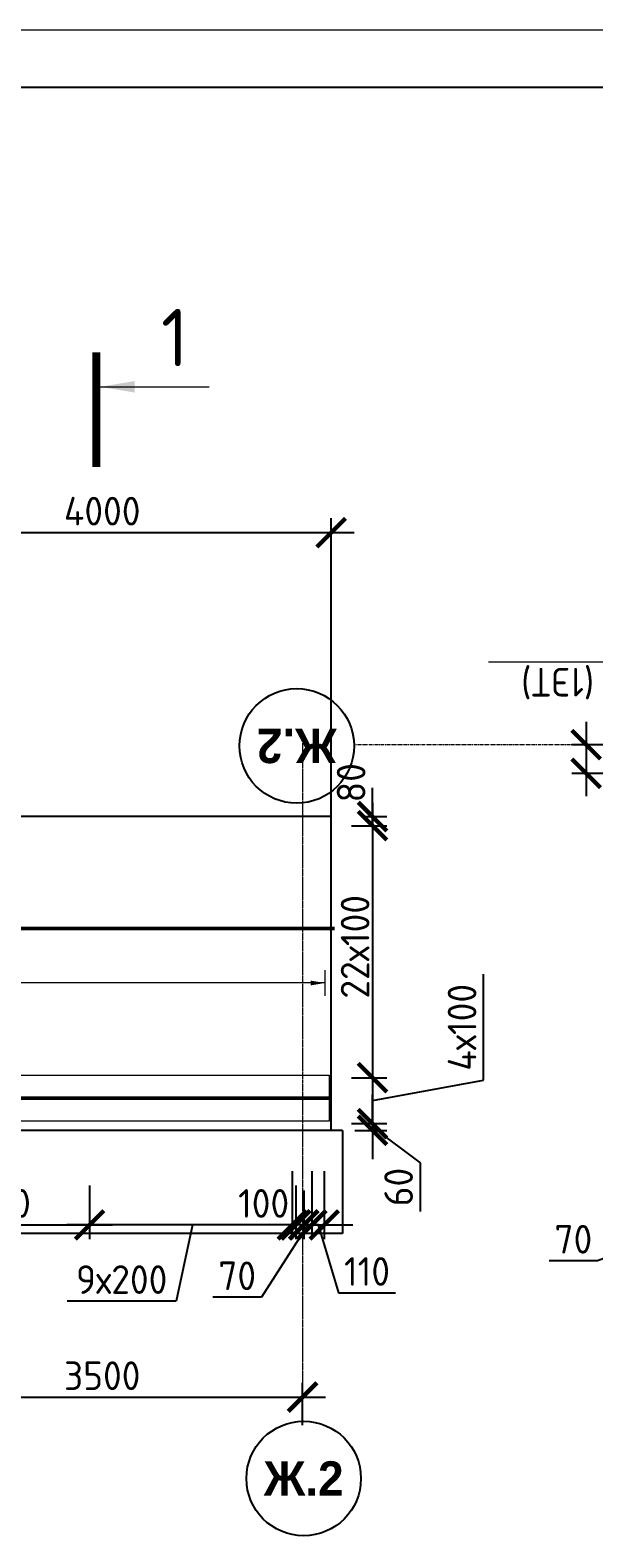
# Model space of a CAD drawing. Header units: millimetres. Extents: x 376598 to 1249954, y -318491 to -22134.
# Tile 217 of 256: x 600598 to 605521, y -35295 to -22134. Entities that reach past the tile are written whole.
import ezdxf
from ezdxf import colors
from ezdxf.entities.mleader import LeaderData, LeaderLine
from ezdxf.enums import TextEntityAlignment as Align
from ezdxf.math import Vec2, Vec3

# ---------------------------------------------------------------- set-up
doc = ezdxf.new("R2010")
doc.units = ezdxf.units.MM
doc.set_wipeout_variables(frame=1)
for name, pattern in [('______5', [1100, 800, -100, 100, -100]), ('________', [0]), ('осевая', [50.8, 31.75, -6.35, 6.35, -6.35])]:
    doc.linetypes.add(name, pattern=pattern)
for name, color, linetype, lineweight in [('Standard', 7, 'Continuous', 25), ('АрмСтер', 2, 'Continuous', 50), ('Оси', 40, '______5', 18), ('подоснова', 151, 'Continuous', 5), ('РАЗМЕРЫ', 1, 'Continuous', 9), ('ТОНКИЕ', 7, 'Continuous', 9), ('Узлы', 7, 'Continuous', 0)]:
    doc.layers.add(name, color=color, linetype=linetype, lineweight=lineweight)
doc.layers.add('АрмСтер_атрибуты', color=2, linetype='Continuous', lineweight=0, plot=False)
doc.layers.add('ТОЛСТЫЕ_ОСНОВНЫЕ', color=6, linetype='Continuous')
doc.styles.add('Century Gothic', font='GOTHIC.TTF')
doc.styles.add('GOST-2.304_Type-B', font='GOST_Common.ttf')
doc.styles.get("Standard").update_dxf_attribs({"font": 'arial.ttf'})
doc.styles.add('Аннотативный', font='arial.ttf')
doc.dimstyles.new('СПДС', dxfattribs={"dimscale": 100, "dimtxt": 2.5, "dimasz": 2.5, "dimexe": 1.25, "dimexo": 0, "dimtad": 1, "dimdec": 0, "dimtxsty": 'GOST-2.304_Type-B', "dimblk": 'ARCHTICK', "dimcen": 2.5, "dimdle": 2, "dimadec": 0, "dimazin": 2, "dimtfac": 0.75, "dimtdec": 0, "dimtmove": 1, "dimatfit": 3, "dimfxl": 1, "dimtolj": 1, "dimarcsym": 1})

# ---------------------------------------------------------------- blocks, each defined once
blk = doc.blocks.new('NSY101')
at = {"color": 0, "linetype": 'ByBlock', "lineweight": -2}
blk.add_circle((0, 0), 50, dxfattribs=at)
blk = doc.blocks.new('_ArchTick')
at = {"color": 0, "linetype": 'ByBlock', "const_width": 0.15}
blk.add_lwpolyline([(-0.5, -0.5), (0.5, 0.5)], dxfattribs=at)
blk = doc.blocks.new('*D2006')
at = {"layer": 'DEFPOINTS', "color": 0, "lineweight": 0, "transparency": 16777216}
for p in [(602977, -34067), (599477, -34300), (602977, -34313)]:
    blk.add_point(p, dxfattribs=at)
at = {"layer": 'РАЗМЕРЫ', "color": 0, "lineweight": -2, "transparency": 16777216}
for p, q in [((599477, -34300), (599477, -33942)), ((602977, -34313), (602977, -33942)), ((599277, -34067), (603177, -34067))]:
    blk.add_line(p, q, dxfattribs=at)
at = {"layer": 'РАЗМЕРЫ', "color": 0, "lineweight": -2, "transparency": 16777216, "xscale": 250, "yscale": 250, "zscale": 250, "rotation": 180}
blk.add_blockref('_ArchTick', (599477, -34067), dxfattribs=at)
at = {"layer": 'РАЗМЕРЫ', "color": 0, "lineweight": -2, "transparency": 16777216, "xscale": 250, "yscale": 250, "zscale": 250}
blk.add_blockref('_ArchTick', (602977, -34067), dxfattribs=at)
at = {"layer": 'РАЗМЕРЫ', "color": 0, "lineweight": 0, "transparency": 16777216, "insert": (601227, -33880), "char_height": 250, "attachment_point": 5, "style": 'GOST-2.304_Type-B'}
blk.add_mtext('\\A1;3500', dxfattribs=at)
blk = doc.blocks.new('*U58')
at = {"layer": 'ТОЛСТЫЕ_ОСНОВНЫЕ', "color": 6}
blk.add_lwpolyline([(20, 5), (1256, 5), (1256, 589), (20, 589)], close=True, dxfattribs=at)
at = {"layer": 'ТОНКИЕ'}
blk.add_lwpolyline([(0, 0), (1261, 0), (1261, 594), (0, 594)], close=True, dxfattribs=at)
blk = doc.blocks.new('*U148')
at = {"layer": 'РАЗМЕРЫ'}
for p, q in [((112, 200), (-112, 200)), ((112, -200), (-112, -200))]:
    blk.add_line(p, q, dxfattribs=at)
at = {"layer": 'РАЗМЕРЫ', "ltscale": 15}
blk.add_line((0, -200), (0, 200), dxfattribs=at)
at = {"layer": 'РАЗМЕРЫ'}
for points in [[(0, 200), (21, 75), (-21, 75)], [(0, -200), (21, -75), (-21, -75)]]:
    blk.add_solid(points, dxfattribs=at)
at = {"layer": 'АрмСтер_атрибуты', "color": 215, "ltscale": 15, "style": 'Аннотативный'}
for s, p in [('шаг', (51, -194)), ('n=', (51, -285)), ('Lр=', (50, -368))]:
    blk.add_text(s, height=50, dxfattribs=at).set_placement(p)
at = {"layer": 'АрмСтер_атрибуты', "flags": 9}
for tag, p in [('ОБОЗНАЧЕНИЕ', (3806, 4676)), ('МАССА', (3806, 4790))]:
    blk.add_attdef(tag, p, '', height=75, dxfattribs=at)
at = {"layer": 'АрмСтер_атрибуты', "style": 'Аннотативный', "flags": 8}
blk.add_attdef('ПОЗ', (110, 30), '', height=75, dxfattribs=at)
at = {"layer": 'АрмСтер_атрибуты', "color": 215, "style": 'Аннотативный'}
for tag, p, flags in [('КОЛ', (138, -285), 8), ('ШАГ', (191, -194), 10), ('ШИРИНА', (173, -368), 8)]:
    blk.add_attdef(tag, p, '', height=50, dxfattribs=dict(at, flags=flags))
at = {"linetype": 'Continuous', "lineweight": 0}
blk.add_wipeout([(35, 0), (28, 21), (11, 33), (-11, 33), (-28, 21), (-35, 0), (-28, -21), (-11, -33), (11, -33), (28, -21)], dxfattribs=at)
at = {"color": 0, "linetype": 'ByBlock', "lineweight": -2, "ltscale": 100}
blk.add_line((-6683, 0), (5112, 0), dxfattribs=at)
at = {"layer": 'РАЗМЕРЫ'}
blk.add_circle((0, 0), 35, dxfattribs=at)
at = {"layer": 'АрмСтер_атрибуты', "style": 'Аннотативный', "flags": 8}
blk.add_attdef('НАИМЕНОВАНИЕ', text='', height=75, dxfattribs=at).set_placement((0, -29), align=Align.TOP_CENTER)
blk = doc.blocks.new('*D2048')
at = {"layer": 'DEFPOINTS', "color": 0, "lineweight": 0, "transparency": 16777216}
for p in [(603057, -32095, -720), (602987, -32263), (603057, -32564)]:
    blk.add_point(p, dxfattribs=at)
at = {"layer": 'РАЗМЕРЫ', "color": 0, "lineweight": -2, "transparency": 16777216}
for p, q in [((603057, -32095), (603057, -32689)), ((602987, -32263), (602987, -32689)), ((603022, -32564), (602618, -33195)), ((602987, -32564), (602737, -32564)), ((602987, -32564), (603057, -32564)), ((602987, -32564), (603057, -32564)), ((603057, -32564), (603307, -32564)), ((602618, -33195), (602194, -33195))]:
    blk.add_line(p, q, dxfattribs=at)
at = {"layer": 'РАЗМЕРЫ', "color": 0, "lineweight": -2, "transparency": 16777216, "xscale": 250, "yscale": 250, "zscale": 250}
blk.add_blockref('_ArchTick', (602987, -32564), dxfattribs=at)
at = {"layer": 'РАЗМЕРЫ', "color": 0, "lineweight": -2, "transparency": 16777216, "xscale": 250, "yscale": 250, "zscale": 250, "rotation": 180}
blk.add_blockref('_ArchTick', (603057, -32564), dxfattribs=at)
at = {"layer": 'РАЗМЕРЫ', "color": 0, "lineweight": 0, "transparency": 16777216, "insert": (602406, -33008), "char_height": 250, "attachment_point": 5, "style": 'GOST-2.304_Type-B'}
blk.add_mtext('\\A1;70', dxfattribs=at)
blk = doc.blocks.new('*D2049')
at = {"layer": 'DEFPOINTS', "color": 0, "lineweight": 0, "transparency": 16777216}
for p in [(603167, -32095, -720), (603057, -32243), (603167, -32564)]:
    blk.add_point(p, dxfattribs=at)
at = {"layer": 'РАЗМЕРЫ', "color": 0, "lineweight": -2, "transparency": 16777216}
for p, q in [((603167, -32095), (603167, -32689)), ((603057, -32243), (603057, -32689)), ((603057, -32564), (602807, -32564)), ((603057, -32564), (603167, -32564)), ((603057, -32564), (603167, -32564)), ((603112, -32564), (603290, -33158)), ((603167, -32564), (603417, -32564)), ((603290, -33158), (603790, -33158))]:
    blk.add_line(p, q, dxfattribs=at)
at = {"layer": 'РАЗМЕРЫ', "color": 0, "lineweight": -2, "transparency": 16777216, "xscale": 250, "yscale": 250, "zscale": 250}
blk.add_blockref('_ArchTick', (603057, -32564), dxfattribs=at)
at = {"layer": 'РАЗМЕРЫ', "color": 0, "lineweight": -2, "transparency": 16777216, "xscale": 250, "yscale": 250, "zscale": 250, "rotation": 180}
blk.add_blockref('_ArchTick', (603167, -32564), dxfattribs=at)
at = {"layer": 'РАЗМЕРЫ', "color": 0, "lineweight": 0, "transparency": 16777216, "insert": (603540, -32970), "char_height": 250, "attachment_point": 5, "style": 'GOST-2.304_Type-B'}
blk.add_mtext('\\A1;110', dxfattribs=at)
blk = doc.blocks.new('*D2050')
at = {"layer": 'DEFPOINTS', "color": 0, "lineweight": 0, "transparency": 16777216}
for p in [(602887, -32095, -720), (602987, -32263), (602887, -32564)]:
    blk.add_point(p, dxfattribs=at)
at = {"layer": 'РАЗМЕРЫ', "color": 0, "lineweight": -2, "transparency": 16777216}
for p, q in [((602887, -32095), (602887, -32689)), ((602987, -32263), (602987, -32689)), ((602887, -32564), (602637, -32564)), ((602987, -32564), (602887, -32564)), ((602987, -32564), (603237, -32564))]:
    blk.add_line(p, q, dxfattribs=at)
at = {"layer": 'РАЗМЕРЫ', "color": 0, "lineweight": -2, "transparency": 16777216, "xscale": 250, "yscale": 250, "zscale": 250}
blk.add_blockref('_ArchTick', (602887, -32564), dxfattribs=at)
at = {"layer": 'РАЗМЕРЫ', "color": 0, "lineweight": -2, "transparency": 16777216, "xscale": 250, "yscale": 250, "zscale": 250, "rotation": 180}
blk.add_blockref('_ArchTick', (602987, -32564), dxfattribs=at)
at = {"layer": 'РАЗМЕРЫ', "color": 0, "lineweight": 0, "transparency": 16777216, "insert": (602637, -32376), "char_height": 250, "attachment_point": 5, "style": 'GOST-2.304_Type-B'}
blk.add_mtext('\\A1;100', dxfattribs=at)
blk = doc.blocks.new('*D2062')
at = {"layer": 'DEFPOINTS', "color": 0, "lineweight": 0, "transparency": 16777216}
for p in [(601117, -32219), (602917, -32219), (601117, -32564)]:
    blk.add_point(p, dxfattribs=at)
at = {"layer": 'РАЗМЕРЫ', "color": 0, "lineweight": -2, "transparency": 16777216}
for p, q in [((601117, -32219), (601117, -32689)), ((602917, -32219), (602917, -32689)), ((603117, -32564), (600917, -32564)), ((602017, -32564), (601872, -33229)), ((601872, -33229), (600922, -33229))]:
    blk.add_line(p, q, dxfattribs=at)
at = {"layer": 'РАЗМЕРЫ', "color": 0, "lineweight": -2, "transparency": 16777216, "xscale": 250, "yscale": 250, "zscale": 250, "rotation": 180}
blk.add_blockref('_ArchTick', (601117, -32564), dxfattribs=at)
at = {"layer": 'РАЗМЕРЫ', "color": 0, "lineweight": -2, "transparency": 16777216, "xscale": 250, "yscale": 250, "zscale": 250}
blk.add_blockref('_ArchTick', (602917, -32564), dxfattribs=at)
at = {"layer": 'РАЗМЕРЫ', "color": 0, "lineweight": 0, "transparency": 16777216, "insert": (601397, -33041), "char_height": 250, "attachment_point": 5, "style": 'GOST-2.304_Type-B'}
blk.add_mtext('\\A1;9х200', dxfattribs=at)
blk = doc.blocks.new('*U702')
at = {"layer": 'РАЗМЕРЫ'}
for p, q in [((112, 400), (-112, 400)), ((112, -3400), (-112, -3400))]:
    blk.add_line(p, q, dxfattribs=at)
at = {"layer": 'РАЗМЕРЫ', "ltscale": 15}
blk.add_line((0, -3400), (0, 400), dxfattribs=at)
at = {"layer": 'РАЗМЕРЫ'}
for points in [[(0, 400), (21, 275), (-21, 275)], [(0, -3400), (21, -3275), (-21, -3275)]]:
    blk.add_solid(points, dxfattribs=at)
at = {"layer": 'АрмСтер_атрибуты', "color": 215, "ltscale": 15, "style": 'Аннотативный'}
for s, p in [('шаг', (51, -194)), ('n=', (51, -285)), ('Lр=', (50, -368))]:
    blk.add_text(s, height=50, dxfattribs=at).set_placement(p)
at = {"layer": 'АрмСтер_атрибуты', "style": 'Аннотативный', "flags": 8}
blk.add_attdef('ПОЗ', (110, 30), '', height=75, dxfattribs=at)
at = {"layer": 'АрмСтер_атрибуты', "color": 215, "style": 'Аннотативный'}
for tag, p, flags in [('КОЛ', (138, -285), 8), ('ШАГ', (191, -194), 10), ('ШИРИНА', (173, -368), 8)]:
    blk.add_attdef(tag, p, '', height=50, dxfattribs=dict(at, flags=flags))
at = {"layer": 'АрмСтер_атрибуты', "flags": 9}
for tag, p in [('МАССА', (-2096, -410)), ('ОБОЗНАЧЕНИЕ', (-2096, -524))]:
    blk.add_attdef(tag, p, '', height=75, dxfattribs=at)
at = {"linetype": 'Continuous', "lineweight": 0}
blk.add_wipeout([(35, 0), (28, 21), (11, 33), (-11, 33), (-28, 21), (-35, 0), (-28, -21), (-11, -33), (11, -33), (28, -21)], dxfattribs=at)
at = {"color": 0, "linetype": 'ByBlock', "lineweight": -2, "ltscale": 100}
blk.add_line((-1290, 0), (1950, 0), dxfattribs=at)
at = {"layer": 'РАЗМЕРЫ'}
blk.add_circle((0, 0), 35, dxfattribs=at)
at = {"layer": 'АрмСтер_атрибуты', "style": 'Аннотативный', "flags": 8}
blk.add_attdef('НАИМЕНОВАНИЕ', text='', height=75, dxfattribs=at).set_placement((0, -29), align=Align.TOP_CENTER)
blk = doc.blocks.new('*D2098')
at = {"layer": 'DEFPOINTS', "color": 0, "lineweight": 0, "transparency": 16777216}
for p in [(599217, -32169), (601117, -32345), (601117, -32564)]:
    blk.add_point(p, dxfattribs=at)
at = {"layer": 'РАЗМЕРЫ', "color": 0, "lineweight": -2, "transparency": 16777216}
for p, q in [((599217, -32169), (599217, -32689)), ((601117, -32345), (601117, -32689)), ((599017, -32564), (601317, -32564))]:
    blk.add_line(p, q, dxfattribs=at)
at = {"layer": 'РАЗМЕРЫ', "color": 0, "lineweight": -2, "transparency": 16777216, "xscale": 250, "yscale": 250, "zscale": 250, "rotation": 180}
blk.add_blockref('_ArchTick', (599217, -32564), dxfattribs=at)
at = {"layer": 'РАЗМЕРЫ', "color": 0, "lineweight": -2, "transparency": 16777216, "xscale": 250, "yscale": 250, "zscale": 250}
blk.add_blockref('_ArchTick', (601117, -32564), dxfattribs=at)
at = {"layer": 'РАЗМЕРЫ', "color": 0, "lineweight": 0, "transparency": 16777216, "insert": (600167, -32376), "char_height": 250, "attachment_point": 5, "style": 'GOST-2.304_Type-B'}
blk.add_mtext('\\A1;19х100', dxfattribs=at)
blk = doc.blocks.new('*D2099')
at = {"layer": 'DEFPOINTS', "color": 0, "lineweight": 0, "transparency": 16777216}
for p in [(603405, -29079), (603519, -28999), (603588, -28999)]:
    blk.add_point(p, dxfattribs=at)
at = {"layer": 'РАЗМЕРЫ', "color": 0, "lineweight": -2, "transparency": 16777216}
for p, q in [((603588, -28999), (603588, -28749)), ((603405, -29079), (603713, -29079)), ((603519, -28999), (603713, -28999)), ((603588, -29079), (603588, -28999)), ((603588, -29079), (603588, -29329))]:
    blk.add_line(p, q, dxfattribs=at)
at = {"layer": 'РАЗМЕРЫ', "color": 0, "lineweight": -2, "transparency": 16777216, "xscale": 250, "yscale": 250, "zscale": 250}
for p, rotation in [((603588, -28999), 270), ((603588, -29079), 90)]:
    blk.add_blockref('_ArchTick', p, dxfattribs=dict(at, rotation=rotation))
at = {"layer": 'РАЗМЕРЫ', "color": 0, "lineweight": 0, "transparency": 16777216, "insert": (603401, -28704), "char_height": 250, "attachment_point": 5, "rotation": 90, "style": 'GOST-2.304_Type-B'}
blk.add_mtext('\\A1;80', dxfattribs=at)
blk = doc.blocks.new('*D2100')
at = {"layer": 'DEFPOINTS', "color": 0, "lineweight": 0, "transparency": 16777216}
for p in [(603405, -31279), (603405, -31679), (603588, -31679)]:
    blk.add_point(p, dxfattribs=at)
at = {"layer": 'РАЗМЕРЫ', "color": 0, "lineweight": -2, "transparency": 16777216}
for p, q in [((604557, -31301), (604557, -30376)), ((603588, -31079), (603588, -31879)), ((603405, -31279), (603713, -31279)), ((603588, -31479), (604557, -31301)), ((603405, -31679), (603713, -31679))]:
    blk.add_line(p, q, dxfattribs=at)
at = {"layer": 'РАЗМЕРЫ', "color": 0, "lineweight": -2, "transparency": 16777216, "xscale": 250, "yscale": 250, "zscale": 250}
for p, rotation in [((603588, -31279), 90), ((603588, -31679), 270)]:
    blk.add_blockref('_ArchTick', p, dxfattribs=dict(at, rotation=rotation))
at = {"layer": 'РАЗМЕРЫ', "color": 0, "lineweight": 0, "transparency": 16777216, "insert": (604370, -30839), "char_height": 250, "attachment_point": 5, "rotation": 90, "style": 'GOST-2.304_Type-B'}
blk.add_mtext('\\A1;4х100', dxfattribs=at)
blk = doc.blocks.new('*D2101')
at = {"layer": 'DEFPOINTS', "color": 0, "lineweight": 0, "transparency": 16777216}
for p in [(603405, -31679), (603435, -31739), (603588, -31739)]:
    blk.add_point(p, dxfattribs=at)
at = {"layer": 'РАЗМЕРЫ', "color": 0, "lineweight": -2, "transparency": 16777216}
for p, q in [((603588, -31679), (603588, -31429)), ((603405, -31679), (603713, -31679)), ((603588, -31679), (603588, -31739)), ((603588, -31679), (603588, -31739)), ((603588, -31709), (604004, -32021)), ((603435, -31739), (603713, -31739)), ((603588, -31739), (603588, -31989)), ((604004, -32021), (604004, -32446))]:
    blk.add_line(p, q, dxfattribs=at)
at = {"layer": 'РАЗМЕРЫ', "color": 0, "lineweight": -2, "transparency": 16777216, "xscale": 250, "yscale": 250, "zscale": 250}
for p, rotation in [((603588, -31679), 270), ((603588, -31739), 90)]:
    blk.add_blockref('_ArchTick', p, dxfattribs=dict(at, rotation=rotation))
at = {"layer": 'РАЗМЕРЫ', "color": 0, "lineweight": 0, "transparency": 16777216, "insert": (603816, -32233), "char_height": 250, "attachment_point": 5, "rotation": 90, "style": 'GOST-2.304_Type-B'}
blk.add_mtext('\\A1;60', dxfattribs=at)
blk = doc.blocks.new('*D2102')
at = {"layer": 'DEFPOINTS', "color": 0, "lineweight": 0, "transparency": 16777216}
for p in [(603405, -29079), (603405, -31279), (603588, -31279)]:
    blk.add_point(p, dxfattribs=at)
at = {"layer": 'РАЗМЕРЫ', "color": 0, "lineweight": -2, "transparency": 16777216}
for p, q in [((603588, -28879), (603588, -31479)), ((603405, -29079), (603713, -29079)), ((603405, -31279), (603713, -31279))]:
    blk.add_line(p, q, dxfattribs=at)
at = {"layer": 'РАЗМЕРЫ', "color": 0, "lineweight": -2, "transparency": 16777216, "xscale": 250, "yscale": 250, "zscale": 250}
for p, rotation in [((603588, -29079), 90), ((603588, -31279), 270)]:
    blk.add_blockref('_ArchTick', p, dxfattribs=dict(at, rotation=rotation))
at = {"layer": 'РАЗМЕРЫ', "color": 0, "lineweight": 0, "transparency": 16777216, "insert": (603436, -30136), "char_height": 250, "attachment_point": 5, "rotation": 90, "style": 'GOST-2.304_Type-B'}
blk.add_mtext('\\A1;22х100', dxfattribs=at)
blk = doc.blocks.new('*U748')
at = {"layer": 'РАЗМЕРЫ'}
for p, q in [((112, 800), (-112, 800)), ((112, -1200), (-112, -1200))]:
    blk.add_line(p, q, dxfattribs=at)
at = {"layer": 'РАЗМЕРЫ', "ltscale": 15}
blk.add_line((0, -1200), (0, 800), dxfattribs=at)
at = {"layer": 'РАЗМЕРЫ'}
for points in [[(0, 800), (21, 675), (-21, 675)], [(0, -1200), (21, -1075), (-21, -1075)]]:
    blk.add_solid(points, dxfattribs=at)
at = {"layer": 'АрмСтер_атрибуты', "color": 215, "ltscale": 15, "style": 'Аннотативный'}
for s, p in [('шаг', (51, -194)), ('n=', (51, -285)), ('Lр=', (50, -368))]:
    blk.add_text(s, height=50, dxfattribs=at).set_placement(p)
at = {"layer": 'АрмСтер_атрибуты', "flags": 9}
for tag, p in [('МАССА', (3806, 3790)), ('ОБОЗНАЧЕНИЕ', (3806, 3676))]:
    blk.add_attdef(tag, p, '', height=75, dxfattribs=at)
at = {"layer": 'АрмСтер_атрибуты', "style": 'Аннотативный', "flags": 8}
blk.add_attdef('ПОЗ', (110, 30), '', height=75, dxfattribs=at)
at = {"layer": 'АрмСтер_атрибуты', "color": 215, "style": 'Аннотативный'}
for tag, p, flags in [('КОЛ', (138, -285), 8), ('ШАГ', (191, -194), 10), ('ШИРИНА', (173, -368), 8)]:
    blk.add_attdef(tag, p, '', height=50, dxfattribs=dict(at, flags=flags))
at = {"linetype": 'Continuous', "lineweight": 0}
blk.add_wipeout([(35, 0), (28, 21), (11, 33), (-11, 33), (-28, 21), (-35, 0), (-28, -21), (-11, -33), (11, -33), (28, -21)], dxfattribs=at)
at = {"color": 0, "linetype": 'ByBlock', "lineweight": -2, "ltscale": 100}
blk.add_line((-6683, 0), (5112, 0), dxfattribs=at)
at = {"layer": 'РАЗМЕРЫ'}
blk.add_circle((0, 0), 35, dxfattribs=at)
at = {"layer": 'АрмСтер_атрибуты', "style": 'Аннотативный', "flags": 8}
blk.add_attdef('НАИМЕНОВАНИЕ', text='', height=75, dxfattribs=at).set_placement((0, -29), align=Align.TOP_CENTER)
blk = doc.blocks.new('*D2631')
at = {"layer": 'DEFPOINTS', "color": 0, "lineweight": 0, "transparency": 16777216}
for p in [(603227, -26520), (599227, -28749), (603227, -28999)]:
    blk.add_point(p, dxfattribs=at)
at = {"layer": 'РАЗМЕРЫ', "color": 0, "lineweight": -2, "transparency": 16777216}
for p, q in [((599227, -28749), (599227, -26395)), ((603227, -28999), (603227, -26395)), ((599027, -26520), (603427, -26520))]:
    blk.add_line(p, q, dxfattribs=at)
at = {"layer": 'РАЗМЕРЫ', "color": 0, "lineweight": -2, "transparency": 16777216, "xscale": 250, "yscale": 250, "zscale": 250, "rotation": 180}
blk.add_blockref('_ArchTick', (599227, -26520), dxfattribs=at)
at = {"layer": 'РАЗМЕРЫ', "color": 0, "lineweight": -2, "transparency": 16777216, "xscale": 250, "yscale": 250, "zscale": 250}
blk.add_blockref('_ArchTick', (603227, -26520), dxfattribs=at)
at = {"layer": 'РАЗМЕРЫ', "color": 0, "lineweight": 0, "transparency": 16777216, "insert": (601227, -26333), "char_height": 250, "attachment_point": 5, "style": 'GOST-2.304_Type-B'}
blk.add_mtext('\\A1;4000', dxfattribs=at)
blk = doc.blocks.new('*D2371')
at = {"layer": 'DEFPOINTS', "color": 0, "lineweight": 0, "transparency": 16777216}
for p in [(606475, -31918, -720), (606545, -32426), (606475, -32518)]:
    blk.add_point(p, dxfattribs=at)
at = {"layer": 'РАЗМЕРЫ', "color": 0, "lineweight": -2, "transparency": 16777216}
for p, q in [((606475, -31918), (606475, -32643)), ((606545, -32426), (606545, -32643)), ((606510, -32518), (605553, -32877)), ((606475, -32518), (606225, -32518)), ((606545, -32518), (606475, -32518)), ((606545, -32518), (606475, -32518)), ((606545, -32518), (606795, -32518)), ((605553, -32877), (605130, -32877))]:
    blk.add_line(p, q, dxfattribs=at)
at = {"layer": 'РАЗМЕРЫ', "color": 0, "lineweight": -2, "transparency": 16777216, "xscale": 250, "yscale": 250, "zscale": 250}
blk.add_blockref('_ArchTick', (606475, -32518), dxfattribs=at)
at = {"layer": 'РАЗМЕРЫ', "color": 0, "lineweight": -2, "transparency": 16777216, "xscale": 250, "yscale": 250, "zscale": 250, "rotation": 180}
blk.add_blockref('_ArchTick', (606545, -32518), dxfattribs=at)
at = {"layer": 'РАЗМЕРЫ', "color": 0, "lineweight": 0, "transparency": 16777216, "insert": (605342, -32689), "char_height": 250, "attachment_point": 5, "style": 'GOST-2.304_Type-B'}
blk.add_mtext('\\A1;70', dxfattribs=at)
blk = doc.blocks.new('_None')
blk = doc.blocks.new('попрап')
at = {"layer": 'Оси', "color": 16, "linetype": 'осевая', "lineweight": 0, "transparency": 33554687}
blk.add_line((417464.3, 66909.9, -4157.4), (473760.9, 66909.9, -4157.4), dxfattribs=at)
at = {"layer": 'Оси', "color": 16, "linetype": 'Continuous', "lineweight": 25, "transparency": 33554687, "xscale": 9.999999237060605, "yscale": 9.999999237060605, "zscale": 9.999999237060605}
blk.add_blockref('NSY101', (474260.8, 66920, -4157.4), dxfattribs=at)
at = {"layer": 'Оси', "color": 16, "linetype": 'Continuous', "lineweight": 25, "transparency": 33554687, "insert": (474260.8, 66920, -4157.4), "char_height": 300, "width": 890, "attachment_point": 5, "style": 'Century Gothic'}
blk.add_mtext('\\A1;{\\fCentury Gothic|i0|b1;\\H300.000000;\\W1.000000;\\C16;Ж.2}\\P', dxfattribs=at)
at = {"layer": 'РАЗМЕРЫ', "color": 1, "lineweight": 0}
blk.add_linear_dim(base=(471733.4, 67159.9, -4157.4), p1=(471090.1, 66909.9, -4157.4), p2=(470892.9, 67159.9, -4157.4), angle=90, dimstyle='СПДС', dxfattribs=at).render()
at = {"layer": 'подоснова', "color": 5, "ltscale": 0.3}
ml = blk.add_multileader_mtext('Standard', dxfattribs=at)
ml.set_content('П12 (1ЭТ)', color=5, style='GOST-2.304_Type-B')
ml.set_leader_properties(color=256, linetype='ByLayer', lineweight=15)
ml.set_arrow_properties(name='NONE')
ml.build(insert=Vec2(0, 0))
ml.multileader.update_dxf_attribs({"text_left_attachment_type": 6, "text_right_attachment_type": 6, "dogleg_length": 0.1, "arrow_head_size": 18})
ctx = ml.context
ctx.base_point, ctx.char_height, ctx.arrow_head_size, ctx.landing_gap_size, ctx.plane_origin = Vec3(471009.6, 66188, -1417.4), 250, 18, 20, Vec3(463404.1, 68615.6, -1417.4)
ctx.left_attachment, ctx.right_attachment, ctx.text_align_type = 6, 6, 1
notes = []
notes.append((ctx, [(0, (1, 1, 0), (471009.5, 66188, -1417.4), (1, 0), 0.1, [(0, [(470741.8, 66957.6, -1417.4)], 0, [])])]))
ctx.mtext.insert, ctx.mtext.alignment, ctx.mtext.flow_direction = Vec3(471659.9, 66488, -1417.4), 2, 5
for ctx, leaders in notes:
    for number, flags, end, landing, length, lines in leaders:
        leader = LeaderData()
        leader.index, (leader.has_last_leader_line, leader.has_dogleg_vector, leader.attachment_direction) = number, flags
        leader.last_leader_point, leader.dogleg_vector, leader.dogleg_length = Vec3(end), Vec3(landing), length
        for number, points, colour, breaks in lines:
            line = LeaderLine()
            line.index, line.vertices, line.color, line.breaks = number, Vec3.list(points), colors.encode_raw_color(colour), breaks
            leader.lines.append(line)
        ctx.leaders.append(leader)

msp = doc.modelspace()

# ---------------------------------------------------------------- linework, layer by layer
at = {"color": 7, "linetype": 'Continuous', "lineweight": 25, "transparency": 33554687}
for p, q in [((603326.9, -31739.5), (580280.2, -31739.5)), ((603326.9, -31739.5), (591826.9, -31739.5)), ((603326.9, -31739.5), (603326.9, -32639.5)), ((603326.9, -32639.5), (580280.2, -32639.5))]:
    msp.add_line(p, q, dxfattribs=at)
at = {"layer": 'Standard', "color": 7, "linetype": '________', "lineweight": 25, "transparency": 33554687}
msp.add_line((603226.9, -28999.5), (593076.9, -28999.5), dxfattribs=at)
at = {"layer": 'Standard', "color": 7, "linetype": 'Continuous', "lineweight": 25, "transparency": 33554687}
msp.add_line((603226.9, -31739.5), (603226.9, -28999.5), dxfattribs=at)
at = {"layer": 'Оси', "color": 16, "linetype": 'осевая', "lineweight": 0, "ltscale": 0.5, "transparency": 33554687}
msp.add_line((602976.9, -28358.9), (602976.9, -34183.6), dxfattribs=at)
at = {"layer": 'Узлы', "color": 1, "linetype": 'Continuous', "lineweight": 0}
msp.add_line((601210.4, -25247.8, 200), (602160.4, -25247.8, 200), dxfattribs=at)
at = {"layer": 'Узлы', "color": 1, "linetype": 'Continuous', "lineweight": 0, "const_width": 70, "elevation": 200}
msp.add_lwpolyline([(601175.4, -24947.8), (601175.4, -25947.8)], dxfattribs=at)
at = {"layer": 'Узлы', "color": 1, "linetype": 'Continuous', "lineweight": 0}
msp.add_solid([(601210.4, -25247.8, 200), (601510.8, -25298.1, 200), (601510.8, -25197.5, 200)], dxfattribs=at)

# ---------------------------------------------------------------- block references
at = {"xscale": 100, "yscale": 100, "zscale": 100}
msp.add_blockref('*U58', (577095.4, -81534.3, 3100), dxfattribs=at)
at = {"layer": 'Оси', "color": 16, "linetype": 'Continuous', "lineweight": 25, "transparency": 33554687, "xscale": 9.999999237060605, "yscale": 9.999999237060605, "zscale": 9.999999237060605, "rotation": 270}
msp.add_blockref('NSY101', (602987, -34777.3), dxfattribs=at)

# ---------------------------------------------------------------- texts
at = {"layer": 'Оси', "color": 16, "linetype": 'Continuous', "lineweight": 25, "transparency": 33554687, "insert": (602987, -34777.3), "char_height": 300, "width": 890, "attachment_point": 5, "style": 'Century Gothic'}
msp.add_mtext('\\A1;{\\fCentury Gothic|i0|b1;\\H300.000000;\\W1.000000;\\C16;Ж.2}\\P', dxfattribs=at)
at = {"layer": 'Узлы', "color": 1, "linetype": 'Continuous', "lineweight": 0, "insert": (601860.4, -24817.8, 200), "char_height": 500, "attachment_point": 5, "style": 'GOST-2.304_Type-B'}
msp.add_mtext_dynamic_manual_height_columns('1', width=723.88, gutter_width=25, heights=[0], dxfattribs=at)

# ---------------------------------------------------------------- dimensions: what is measured, and where the dimension line sits
at = {"layer": 'РАЗМЕРЫ', "color": 1, "lineweight": 0}
dim = msp.add_linear_dim(base=(603588.1, -31679.5), p1=(603405.4, -31279.5), p2=(603405.4, -31679.5), angle=90, text='4х100', dimstyle='СПДС', dxfattribs=at)
dim.commit()
dim.dimension.update_dxf_attribs({"geometry": '*D2100', "text_midpoint": (604557.3, -31238.8), "dimtype": 160})
for base, p1, p2, angle, picture, middle in [((603588.1, -31739.5), (603405.4, -31679.5), (603435.4, -31739.5), 90, '*D2101', (604003.5, -32083.1)), ((606474.9, -32517.5), (606545.2, -32426.1), (606474.9, -31918.1, -720), 180, '*D2371', (605491, -32876.5))]:
    dim = msp.add_linear_dim(base=base, p1=p1, p2=p2, angle=angle, dimstyle='СПДС', dxfattribs=at)
    dim.commit()
    dim.dimension.update_dxf_attribs({"geometry": picture, "text_midpoint": middle, "dimtype": 160})
for base, p2, picture, middle in [((603057.3, -32563.8), (603057.3, -32095.1, -720), '*D2048', (602555.8, -33195.4)), ((602887.4, -32563.8), (602887.4, -32094.9, -720), '*D2050', (602637.4, -32563.8))]:
    dim = msp.add_linear_dim(base=base, p1=(602987.3, -32262.8), p2=p2, dimstyle='СПДС', dxfattribs=at)
    dim.commit()
    dim.dimension.update_dxf_attribs({"geometry": picture, "text_midpoint": middle, "dimtype": 160})
for base, p1, p2, picture, middle in [((603167.4, -32563.8), (603057.3, -32242.9), (603167.4, -32094.9, -720), '*D2049', (603352.9, -32970)), ((602976.9, -34067.2), (599476.9, -34299.6), (602976.9, -34313.1), '*D2006', (601226.9, -33879.7))]:
    dim = msp.add_linear_dim(base=base, p1=p1, p2=p2, dimstyle='СПДС', dxfattribs=at)
    dim.commit()
    dim.dimension.update_dxf_attribs({"geometry": picture, "text_midpoint": middle})
at = {"layer": 'РАЗМЕРЫ', "color": 4, "lineweight": 0}
dim = msp.add_linear_dim(base=(601117.4, -32563.8), p1=(599217, -32169.5), p2=(601117.4, -32345.2), text='19х100', dimstyle='СПДС', dxfattribs=at)
dim.commit()
dim.dimension.update_dxf_attribs({"geometry": '*D2098', "text_midpoint": (600167.2, -32376.3)})
at = {"layer": 'РАЗМЕРЫ', "color": 1, "lineweight": 0}
dim = msp.add_linear_dim(base=(601117.4, -32563.8), p1=(602917.4, -32218.5), p2=(601117.4, -32218.5), text='9х200', dimstyle='СПДС', dxfattribs=at)
dim.commit()
dim.dimension.update_dxf_attribs({"geometry": '*D2062', "text_midpoint": (601809.3, -33228.6), "dimtype": 160})

# ---------------------------------------------------------------- next in the draw order: block references
at = {"layer": 'АрмСтер', "ltscale": 15}
ref = msp.add_blockref('*U148', (598098.8, -31457.4), dxfattribs=at)
ref.add_attrib('НАИМЕНОВАНИЕ', '12-A-III, L=11795', dxfattribs={"layer": 'АрмСтер_атрибуты', "height": 75, "style": 'Аннотативный', "flags": 8}).set_placement((598098.8, -31486.8), align=Align.TOP_CENTER)
ref.add_attrib('КОЛ', '3.0', (598236.9, -31742.6), dxfattribs={"layer": 'АрмСтер_атрибуты', "color": 215, "height": 50, "style": 'Аннотативный', "flags": 8})
ref.add_attrib('ШИРИНА', '400.0', (598271.7, -31825.2), dxfattribs={"layer": 'АрмСтер_атрибуты', "color": 215, "height": 50, "style": 'Аннотативный', "flags": 8})

# ---------------------------------------------------------------- next in the draw order: block references
ref = msp.add_blockref('*U702', (599771.9, -30451.9, -360), dxfattribs=dict(at, rotation=90))
ref.add_attrib('НАИМЕНОВАНИЕ', '12-A-III, L=3240', dxfattribs={"layer": 'АрмСтер_атрибуты', "height": 75, "rotation": 90, "style": 'Аннотативный', "flags": 8}).set_placement((599801.2, -30451.9, -360), align=Align.TOP_CENTER)
ref.add_attrib('КОЛ', '20.0', (600057, -30313.8, -360), dxfattribs={"layer": 'АрмСтер_атрибуты', "color": 215, "height": 50, "rotation": 90, "style": 'Аннотативный', "flags": 8})
ref.add_attrib('ШИРИНА', '3800.0', (600139.7, -30279, -360), dxfattribs={"layer": 'АрмСтер_атрибуты', "color": 215, "height": 50, "rotation": 90, "style": 'Аннотативный', "flags": 8})

# ---------------------------------------------------------------- next in the draw order: dimensions: what is measured, and where the dimension line sits
at = {"layer": 'РАЗМЕРЫ', "color": 1, "lineweight": 0}
dim = msp.add_linear_dim(base=(603588.1, -31279.5), p1=(603405.4, -29079.5), p2=(603405.4, -31279.5), angle=90, text='22х100', dimstyle='СПДС', dxfattribs=at)
dim.commit()
dim.dimension.update_dxf_attribs({"geometry": '*D2102', "text_midpoint": (603623.7, -30135.5), "dimtype": 160})

# ---------------------------------------------------------------- next in the draw order: linework, layer by layer
at = {"layer": 'РАЗМЕРЫ', "color": 4}
msp.add_lwpolyline([(591415.7, -31257.4), (603210.7, -31257.4), (603210.7, -31657.4), (591415.7, -31657.4)], close=True, dxfattribs=at)

# ---------------------------------------------------------------- next in the draw order: dimensions: what is measured, and where the dimension line sits
at = {"layer": 'РАЗМЕРЫ', "color": 4, "lineweight": 0}
dim = msp.add_linear_dim(base=(603226.9, -26520.4), p1=(599226.9, -28749.5), p2=(603226.9, -28999.5), dimstyle='СПДС', dxfattribs=at)
dim.commit()
dim.dimension.update_dxf_attribs({"geometry": '*D2631', "text_midpoint": (601226.9, -26332.9)})
at = {"layer": 'РАЗМЕРЫ', "color": 1, "lineweight": 0}
dim = msp.add_linear_dim(base=(603588.1, -28999.5), p1=(603405.4, -29079.5), p2=(603519.5, -28999.5), angle=90, dimstyle='СПДС', dxfattribs=at)
dim.commit()
dim.dimension.update_dxf_attribs({"geometry": '*D2099', "text_midpoint": (603588.1, -28703.6), "dimtype": 160})

# ---------------------------------------------------------------- next in the draw order: block references
at = {"layer": 'АрмСтер', "ltscale": 15}
ref = msp.add_blockref('*U748', (598145.2, -29975.4), dxfattribs=at)
ref.add_attrib('НАИМЕНОВАНИЕ', '12-A-III, L=11795', dxfattribs={"layer": 'АрмСтер_атрибуты', "height": 75, "style": 'Аннотативный', "flags": 8}).set_placement((598145.2, -30004.8), align=Align.TOP_CENTER)
ref.add_attrib('КОЛ', '11.0', (598283.3, -30260.6), dxfattribs={"layer": 'АрмСтер_атрибуты', "color": 215, "height": 50, "style": 'Аннотативный', "flags": 8})
ref.add_attrib('ШИРИНА', '2000.0', (598318.1, -30343.2), dxfattribs={"layer": 'АрмСтер_атрибуты', "color": 215, "height": 50, "style": 'Аннотативный', "flags": 8})

# ---------------------------------------------------------------- next in the draw order: block references
at = {"color": 1, "lineweight": 0, "rotation": 180}
msp.add_blockref('попрап', (1077187.4, 38537.6, 4157.4), dxfattribs=at)

doc.saveas('drawing.dxf')
